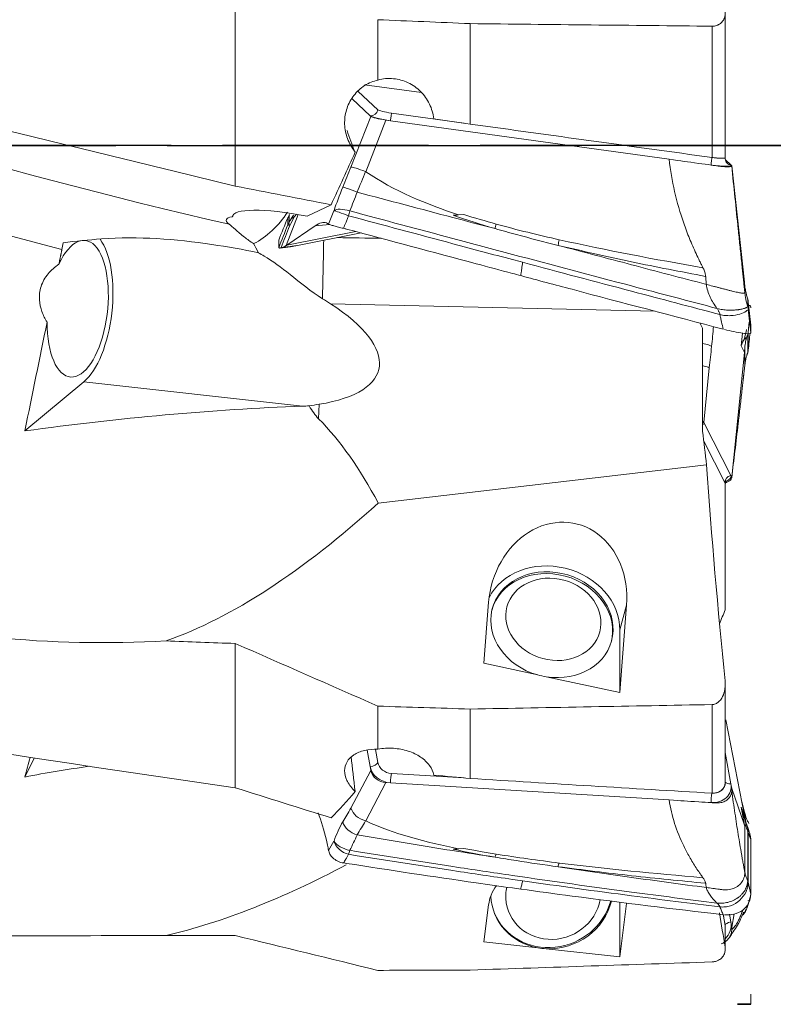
# Model space of a CAD drawing. Extents: x -61 to 52, y -27 to 54.
# Tile 4 of 12: x 29 to 40, y -12 to 2. Entities that reach past the tile are written whole.
import ezdxf

# ---------------------------------------------------------------- set-up
doc = ezdxf.new("R2010")
doc.units = 0
doc.header["$PDMODE"] = 1
doc.linetypes.add('DASH', pattern=[3.75, 3, -0.75])
doc.linetypes.add('LONGDASH_DASH', pattern=[10.5, 6, -0.75, 3, -0.75])
doc.layers.get('DEFPOINTS').update_dxf_attribs({"linetype": 'CONTINUOUS'})
for name, color, linetype, lineweight in [('1', 4, 'CONTINUOUS', 50), ('2', 7, 'CONTINUOUS', 25), ('3', 1, 'DASH', 35), ('4', 2, 'LONGDASH_DASH', 25), ('SK4', 2, 'LONGDASH_DASH', 25)]:
    doc.layers.add(name, color=color, linetype=linetype, lineweight=lineweight)
doc.styles.add('STANDARD 3.5 mm', font='monos.ttf', dxfattribs={"height": 3.5})
doc.dimstyles.new('AM_DIN', dxfattribs={"dimtxt": 3.5, "dimasz": 2.5, "dimexe": 2, "dimexo": 1, "dimgap": 1, "dimtad": 1, "dimdsep": 46, "dimtxsty": 'STANDARD 3.5 mm', "dimcen": 0.09, "dimadec": 0, "dimazin": 2, "dimtm": 1e-09, "dimtfac": 0.707107, "dimtmove": 0, "dimatfit": 3, "dimfxl": 1, "dimtolj": 1, "dimlwd": -1, "dimlwe": -1, "dimarcsym": 0})

# ---------------------------------------------------------------- blocks, each defined once
blk = doc.blocks.new('*D13')
at = {"layer": '2', "color": 0}
for p, q in [((41, 12.5), (51.808, 12.5)), ((49.808, 10), (49.808, -10)), ((41, -12.5), (51.808, -12.5))]:
    blk.add_line(p, q, dxfattribs=at)
for points in [[(49.391, 10), (50.224, 10), (49.808, 12.5)], [(49.391, -10), (50.224, -10), (49.808, -12.5)]]:
    blk.add_solid(points, dxfattribs=at)
at = {"layer": 'DEFPOINTS', "color": 0}
for p in [(40, 12.5), (40, -12.5), (49.808, -12.5)]:
    blk.add_point(p, dxfattribs=at)
at = {"layer": '2', "color": 0, "insert": (46.944, 0), "char_height": 3.5, "attachment_point": 5, "rotation": 90, "style": 'STANDARD 3.5 mm'}
blk.add_mtext('\\A1;%%c25', dxfattribs=at)

msp = doc.modelspace()

# ---------------------------------------------------------------- linework, layer by layer
at = {"layer": '1', "lineweight": 18}
for p, q in [((32.492, 2.461), (32.492, -0.591)), ((39.629, -0.176), (39.629, 1.93)), ((34.568, 1.83), (34.568, 0.952)), ((35.914, 1.773), (35.914, 0.312)), ((35.202, 0.769), (34.375, 0.884)), ((34.284, 0.787), (34.568, 0.52)), ((34.194, 0.68), (34.457, 0.433)), ((34.457, 0.433), (34.467, 0.423)), ((34.767, 0.471), (35.824, 0.325)), ((34.687, 0.37), (34.754, 0.36)), ((34.754, 0.36), (38.812, -0.201)), ((39.71, -0.283), (39.63, -0.208)), ((39.723, -0.295), (39.71, -0.283)), ((39.723, -0.295), (39.907, -1.988)), ((39.723, -0.295), (39.723, -0.299)), ((33.54, -1.029), (33.888, -0.862)), ((33.819, -1.128), (33.835, -1.134)), ((35.821, -1.005), (35.743, -1.011)), ((33.242, -1.451), (33.656, -1.169)), ((33.257, -1.156), (33.257, -1.156)), ((33.376, -1.459), (34.325, -1.274)), ((33.125, -1.486), (33.124, -1.377)), ((39.297, -4.159), (39.297, -2.657)), ((39.963, -2.709), (39.963, -2.709)), ((40, -2.62), (40, -2.729)), ((39.723, -4.826), (39.907, -3.011)), ((29.427, -4.155), (30.286, -3.441)), ((39.325, -4.051), (39.314, -4.03)), ((39.71, -4.802), (39.325, -4.051)), ((39.627, -4.914), (39.314, -4.305)), ((39.356, -4.65), (34.572, -5.205)), ((39.723, -4.826), (39.71, -4.802)), ((39.723, -4.826), (39.723, -4.838)), ((39.628, -4.919), (39.627, -4.914)), ((39.629, -6.758), (39.629, -4.927)), ((36.181, -6.649), (36.112, -7.536)), ((38.091, -7.963), (38.191, -6.692)), ((38.091, -7.963), (38.094, -7.05)), ((32.492, -7.249), (32.492, -9.348)), ((36.897, -7.706), (36.112, -7.536)), ((38.091, -7.963), (37.022, -7.733)), ((39.629, -9.27), (39.629, -7.82)), ((34.568, -8.16), (34.568, -8.788)), ((35.914, -8.203), (35.914, -9.213)), ((39.909, -9.755), (39.635, -8.358)), ((34.414, -8.801), (34.457, -9.039)), ((34.535, -8.791), (34.568, -8.981)), ((39.71, -9.29), (39.629, -8.833)), ((29.427, -9.191), (29.567, -8.915)), ((34.457, -9.039), (34.467, -9.097)), ((34.767, -9.14), (35.824, -9.205)), ((34.687, -9.273), (34.754, -9.277)), ((34.754, -9.277), (38.812, -9.526)), ((39.723, -9.358), (39.71, -9.29)), ((39.723, -9.358), (39.907, -9.893)), ((39.723, -9.358), (39.723, -9.391)), ((39.909, -9.703), (39.869, -9.55)), ((39.963, -10.001), (39.963, -10.002)), ((33.819, -10.111), (33.835, -10.183)), ((40, -10.087), (40, -10.86)), ((40, -10.143), (40, -10.897)), ((35.821, -10.231), (35.743, -10.238)), ((38.091, -11.807), (38.094, -11.013)), ((38.091, -11.807), (38.191, -11.034)), ((36.181, -11.053), (36.112, -11.593)), ((39.627, -11.354), (39.599, -11.186)), ((39.71, -11.302), (39.692, -11.189)), ((39.723, -11.375), (39.71, -11.302)), ((39.723, -11.375), (39.757, -11.182)), ((39.629, -11.7), (39.629, -11.386)), ((39.723, -11.375), (39.723, -11.411)), ((36.897, -11.678), (36.112, -11.593)), ((38.091, -11.807), (37.022, -11.692))]:
    msp.add_line(p, q, dxfattribs=at)
at = {"layer": '1', "lineweight": 13}
for p, q in [((39.436, 1.736), (39.436, -0.175)), ((34.177, -0.315), (34.467, 0.423)), ((34.687, 0.37), (34.392, -0.382)), ((33.233, -1.457), (33.408, -1.006)), ((33.257, -1.156), (33.256, -1.052)), ((33.276, -1.12), (33.275, -1.017)), ((33.242, -1.451), (34.25, -1.254)), ((33.867, -1.151), (33.656, -1.169)), ((39.913, -2.044), (39.913, -2.142)), ((39.955, -2.239), (39.955, -2.343)), ((39.963, -2.279), (39.963, -2.383)), ((38.606, -2.413), (33.877, -2.304)), ((39.963, -2.709), (39.963, -2.979)), ((39.878, -2.732), (39.86, -2.918)), ((39.955, -2.747), (39.955, -3.016)), ((39.86, -2.918), (39.907, -3.011)), ((39.913, -2.945), (39.913, -3.199)), ((39.394, -3.235), (39.314, -4.03)), ((33.473, -3.794), (30.286, -3.441)), ((33.706, -3.978), (33.712, -3.767)), ((39.627, -6.759), (39.627, -4.915)), ((38.191, -6.692), (38.094, -7.05)), ((39.436, -8.137), (39.436, -9.427)), ((34.177, -9.647), (34.467, -9.097)), ((34.687, -9.273), (34.392, -9.832)), ((39.916, -9.786), (39.86, -9.632)), ((39.86, -9.632), (39.907, -9.893)), ((39.916, -9.727), (39.91, -9.759)), ((39.913, -9.9), (39.913, -10.578)), ((39.955, -9.981), (39.955, -10.699)), ((39.963, -10.002), (39.963, -10.722)), ((39.627, -11.67), (39.627, -11.356))]:
    msp.add_line(p, q, dxfattribs=at)
at = {"layer": '1', "lineweight": 18}
for centre, major_axis, ratio, start_param, end_param in [((20.739, 0), (-48.291, 11.305), 0.043621, 4.476765, 4.679138), ((348.818, 0), (-419.259, 9.251), 0.018371, 0.723839, 0.728676), ((34.764, 0.496), (-0.198, 0.028), 0.121695, 0.171243, 1.602413), ((34.699, 0.397), (-0.235, 0.032), 0.12241, 0.169451, 1.538314), ((48.587, 0), (-85.28, 11.951), 0.017019, 1.417717, 1.424026), ((27.974, 2.887), (-87.142, 12.212), 0.016534, 1.664362, 1.705027), ((34.766, 0.057), (-0.527, 1.014), 0.473276, 1.176233, 1.476568), ((32.356, 1.254), (-5.039, -11.41), 0.181897, 1.465041, 1.532725), ((39.431, -0.15), (-0.198, 0.028), 0.121695, 1.602413, 3.114631), ((33.84, -1.37), (-1.391, 0.338), 0.18795, 4.975567, 6.309965), ((32.87, -0.971), (-0.453, -0.475), 0.459737, 0.900347, 1.983871), ((32.537, -0.54), (-1.026, -0.214), 0.83362, 2.299113, 2.346101), ((34.136, -1.041), (0.213, -0.087), 0.077419, 1.573924, 2.943578), ((34.137, -1.039), (0.218, -0.072), 0.385836, 1.589235, 2.927363), ((33.087, -1.257), (-0.726, 0.176), 0.18795, 5.833635, 6.669116), ((32.87, -0.971), (-0.453, -0.475), 0.459737, 5.212598, 5.258381), ((33.269, -1.954), (-2.837, -7.062), 0.046054, 4.60282, 4.649075), ((33.442, -1.23), (-0.2, -0.001), 0.992413, 5.691357, 5.895837), ((33.442, -1.231), (-0.2, 0.009), 0.990308, 5.738925, 5.942189), ((32.664, -3.838), (-1.155, -2.71), 0.173667, 3.142183, 3.40592), ((30.197, -2.376), (0.11, 0.994), 0.435093, 1.81681, 7.193704), ((30.197, -2.376), (0.127, 1.143), 0.435093, 3.565853, 5.846158), ((34.222, 0.744), (-1.177, -2.246), 0.183297, 0.31812, 0.330386), ((39.88, -0.93), (-0.089, 1.421), 0.041394, 2.408557, 2.469725), ((39.764, -2.299), (0.2, 0.001), 0.992413, 0.101344, 0.305824), ((39.764, -2.299), (0.2, -0.003), 0.994369, 0.117687, 0.320951), ((59.555, -181.94), (-21.673, 198.81), 0.000069, 0.442491, 0.446405), ((31.522, -2.523), (-3.06, 0.738), 0.345755, 2.448514, 3.921314), ((-30.305, -255.074), (-106.177, -498.236), 0.013935, 2.101543, 2.105225), ((40.839, -3.003), (-1.003, -0.185), 0.690652, 5.756036, 5.902185), ((39.958, -0.592), (-0.75, -7.568), 0.033325, 1.253196, 1.287678), ((39.88, -1.075), (-0.024, -2.187), 0.047346, 0.483936, 0.545104), ((28.874, -11.247), (-16.961, -3.106), 0.401006, 4.365267, 4.606543), ((5.518, -107.481), (-26.932, -104.263), 0.14787, 2.980646, 3.053169), ((39.082, -4.078), (-0.234, -0.04), 0.315866, 3.240379, 3.506792), ((39.724, -4.896), (-0.089, -0.0457), 0.943116, 4.403442, 5.974238), ((48.491, 69.583), (-19.234, -76.96), 0.201586, 0.133051, 0.293704), ((37.186, -6.67), (-0.254, -1.168), 0.836167, 1.732354, 4.873947), ((37.104, -6.975), (0.869, -0.235), 0.844162, 4.84471, 10.984899), ((37.104, -6.975), (0.965, -0.261), 0.844162, 0.221028, 2.975861), ((37.097, -7.001), (-0.869, 0.235), 0.844162, 3.141593, 6.283185), ((348.82, 0.001), (-400.559, -0.248), 0.028705, 0.656322, 0.660431), ((37.186, -6.67), (-0.229, -1.051), 0.836167, 6.21304, 6.356037), ((20.739, 0), (-48.275, 8.975), 0.148951, 1.641943, 1.844316), ((348.752, -0.001), (-419.19, -0.258), 0.028706, 0.723468, 0.728305), ((-30.332, -217.009), (-106.367, -392.729), 0.009728, 2.131043, 2.131904), ((34.766, -10.977), (-0.644, 4.248), 0.071928, 1.046969, 1.180628), ((34.764, -8.969), (-0.193, 0.052), 0.844162, 0.378107, 1.809277), ((28.874, -27.368), (-11.083, -16.248), 0.793909, 3.763609, 3.818831), ((34.699, -9.071), (-0.234, 0.018), 0.862948, 0.217957, 1.58682), ((48.583, 0), (-85.261, 6.383), 0.119694, 1.424319, 1.430629), ((27.974, 1.521), (-87.139, 6.518), 0.116298, 1.670744, 1.71141), ((39.431, -9.256), (-0.193, 0.052), 0.844162, 1.809277, 3.322095), ((32.356, 0.279), (-1.387, -11.363), 0.463799, 0.542216, 0.6099), ((32.664, -11.802), (-0.432, -2.709), 0.431989, 2.312103, 2.517769), ((40.839, -9.433), (-0.303, 1.141), 0.846177, 1.520524, 1.666672), ((39.578, -10.581), (-0.349, 2.132), 0.234273, 5.086107, 5.098374), ((39.578, -8.565), (-0.603, 2.864), 0.029803, 4.265373, 4.277637), ((39.88, -4.025), (-0.032, 5.875), 0.017283, 3.090539, 3.151707), ((39.764, -10.012), (0.2, 0), 0.537137, 0.105044, 0.308308), ((39.764, -10.013), (0.2, 0), 0.522633, 0.103891, 0.308371), ((34.136, -10.148), (0.198, -0.117), 0.673443, 3.750658, 5.120313), ((34.137, -10.147), (0.218, -0.074), 0.444291, 3.633231, 4.971358), ((48.491, 35.472), (-20.496, -46.776), 0.295085, 0.219137, 0.356892), ((37.186, -11.043), (-1.003, -0.152), 0.703685, 5.686893, 6.084207), ((37.125, -10.896), (0.647, 0.268), 0.930957, 2.569725, 2.722779), ((37.104, -10.845), (-0.831, -0.345), 0.930957, 5.95899, 7.250924), ((37.097, -10.828), (0.831, 0.345), 0.930957, 3.141691, 5.663899), ((37.125, -10.896), (0.647, 0.268), 0.930957, 2.722779, 5.74185), ((37.104, -10.845), (-0.831, -0.345), 0.930957, 1.110735, 2.54092), ((348.735, -0.002), (-400.471, -9.144), 0.017407, 0.656007, 0.660117), ((37.186, -11.043), (-0.903, -0.137), 0.703685, 1.140115, 1.283111), ((348.727, -0.002), (-419.163, -9.571), 0.017407, 0.723108, 0.727946)]:
    msp.add_ellipse(centre, major_axis=major_axis, ratio=ratio, start_param=start_param, end_param=end_param, dxfattribs=at)
at = {"layer": '1', "lineweight": 13}
for centre, major_axis, ratio, start_param, end_param in [((32.057, 1.871), (14.771, -3.585), 0.18795, 4.084711, 4.781314), ((31.872, 1.108), (15.549, -3.774), 0.18795, 4.065257, 4.635278), ((34.471, 0.531), (0.0685, 0.0729), 0.97805, 3.76528, 5.336076), ((34.75, 0.398), (0.297, -0.042), 0.121695, 3.312836, 4.744006), ((34.768, 0.459), (0.0137, 0.0991), 0.031377, 1.448738, 3.019534), ((39.435, -0.187), (0.0137, 0.0991), 0.031377, 1.448738, 3.020309), ((39.417, -0.248), (0.297, -0.042), 0.121695, 4.743194, 6.454429), ((39.724, -0.185), (-0.0685, -0.0729), 0.97805, 6.276717, 6.906873), ((34.265, -0.695), (0.213, -0.087), 0.068718, 1.584337, 2.943706), ((36.268, -1.212), (0.133, 0.482), 0.012615, 4.717446, 4.855035), ((-71.971, -269.065), (-112.871, -287.306), 0.000197, 3.511232, 3.514442), ((-61.342, -242.88), (-102.214, -261.048), 0.000147, 3.528946, 3.532198), ((33.737, -1.797), (0.034, 1.5), 0.023297, 4.420469, 4.994594), ((37.186, -1.439), (0.109, 0.488), 0.019566, 4.686824, 4.854254), ((39.958, -1.427), (-0.785, 7.57), 0.012336, 1.69606, 1.742315), ((39.204, -2.904), (-0.229, 0.026), 0.14038, 3.329005, 4.313209), ((39.031, -4.105), (-0.297, -0.044), 0.316723, 3.24837, 3.559268), ((39.339, -4.145), (-0.089, -0.0457), 0.943116, 4.403442, 4.700246), ((39.417, -4.856), (-0.297, -0.044), 0.316723, 2.285107, 3.24837), ((34.471, -8.987), (0.0985, 0.0175), 0.498222, 4.48211, 6.052906), ((34.75, -9.021), (0.29, -0.078), 0.844162, 3.5197, 4.95087), ((34.768, -9.225), (0.0061, 0.0998), 0.126638, 0.552884, 2.12368), ((39.417, -9.308), (0.29, -0.078), 0.844162, 4.950058, 6.661293), ((39.724, -9.239), (-0.0985, -0.0175), 0.498222, 0.182668, 1.340517), ((39.435, -9.512), (0.0061, 0.0998), 0.126638, 0.552884, 2.124455), ((34.265, -9.865), (0.197, -0.119), 0.678812, 3.755346, 5.114715), ((72.772, -97.502), (-34.931, 93.622), 0.004288, 0.362008, 0.365032), ((36.268, -9.969), (0.08, 0.494), 0.215879, 3.835705, 3.973294), ((37.186, -10.098), (0.062, 0.496), 0.183384, 3.798504, 3.965934), ((39.958, -4.274), (-0.42, 7.553), 0.088754, 2.588996, 2.635251), ((39.724, -11.335), (-0.0987, -0.0163), 0.356778, 4.795595, 6.199959), ((39.417, -11.359), (-0.277, -0.115), 0.930957, 1.998706, 2.927318)]:
    msp.add_ellipse(centre, major_axis=major_axis, ratio=ratio, start_param=start_param, end_param=end_param, dxfattribs=at)
at = {"layer": '1', "lineweight": 18}
msp.add_ellipse((37.125, -6.897), major_axis=(-0.676, 0.183), ratio=0.844162, dxfattribs=at)
for points, knots in [([(39.627, 1.951), (39.632, 1.918), (39.629, 1.884), (39.608, 1.831), (39.595, 1.811), (39.565, 1.78), (39.55, 1.768), (39.518, 1.751), (39.503, 1.745), (39.47, 1.737), (39.453, 1.735), (39.436, 1.736)], [0, 0, 0, 0, 0.361088, 0.361088, 0.593193, 0.593193, 0.757967, 0.757967, 0.882051, 0.882051, 1, 1, 1, 1]), ([(34.568, 0.952), (34.501, 0.936), (34.435, 0.909), (34.316, 0.833), (34.263, 0.784), (34.176, 0.673), (34.142, 0.61), (34.097, 0.477), (34.085, 0.407), (34.084, 0.265), (34.096, 0.193), (34.141, 0.055), (34.175, -0.012), (34.225, -0.079), (34.232, -0.088), (34.239, -0.096)], [0, 0, 0, 0, 0.162494, 0.162494, 0.325245, 0.325245, 0.484698, 0.484698, 0.644122, 0.644122, 0.807141, 0.807141, 0.975471, 0.975471, 1, 1, 1, 1]), ([(35.383, 0.388), (35.374, 0.462), (35.353, 0.536), (35.288, 0.67), (35.244, 0.733), (35.138, 0.838), (35.076, 0.882), (34.942, 0.944), (34.869, 0.965), (34.72, 0.979), (34.642, 0.972), (34.568, 0.952)], [0, 0, 0, 0, 0.199932, 0.199932, 0.399886, 0.399886, 0.599291, 0.599291, 0.79545, 0.79545, 1, 1, 1, 1]), ([(39.421, -0.285), (39.368, -0.278), (39.1, -0.241), (38.993, -0.226), (38.812, -0.201)], [0, 0, 0, 0, 0.253723, 1, 1, 1, 1]), ([(38.812, -0.201), (38.828, -0.359), (38.881, -0.673), (38.993, -1.056), (39.106, -1.355), (39.186, -1.538), (39.246, -1.664), (39.28, -1.732), (39.297, -1.764), (39.304, -1.779)], [0, 0, 0, 0, 0.287544, 0.575088, 0.718861, 0.862633, 0.934519, 0.970462, 1, 1, 1, 1]), ([(39.723, -0.299), (39.722, -0.301), (39.722, -0.306), (39.69, -0.31), (39.658, -0.31), (39.619, -0.309), (39.572, -0.305), (39.52, -0.299), (39.517, -0.299), (39.446, -0.289), (39.421, -0.285)], [0, 0, 0, 0, 0.187969, 0.328946, 0.469922, 0.563907, 0.704883, 0.798868, 0.939845, 1, 1, 1, 1]), ([(39.436, -0.175), (39.458, -0.178), (39.48, -0.18), (39.522, -0.184), (39.542, -0.186), (39.576, -0.187), (39.59, -0.187), (39.613, -0.185), (39.621, -0.184), (39.63, -0.18), (39.63, -0.177), (39.627, -0.173)], [0, 0, 0, 0, 0.198906, 0.198906, 0.397951, 0.397951, 0.595031, 0.595031, 0.790758, 0.790758, 1, 1, 1, 1]), ([(39.656, -0.258), (39.651, -0.254), (39.642, -0.242), (39.628, -0.213), (39.627, -0.19), (39.629, -0.177)], [0, 0, 0, 0, 0.271821, 0.621029, 1, 1, 1, 1]), ([(34.389, -0.38), (34.339, -0.361), (34.24, -0.324), (34.198, -0.318), (34.177, -0.315)], [0, 0, 0, 0, 0.499737, 1, 1, 1, 1]), ([(39.913, -2.142), (39.911, -2.123), (39.908, -2.089), (39.904, -2.051), (39.901, -2.027), (39.899, -2.003), (39.895, -1.965), (39.889, -1.912), (39.883, -1.854), (39.875, -1.777), (39.861, -1.643), (39.841, -1.45), (39.809, -1.142), (39.769, -0.758), (39.738, -0.452), (39.723, -0.299)], [0, 0, 0, 0, 0.03125, 0.054688, 0.0625, 0.070312, 0.09375, 0.125, 0.15625, 0.1875, 0.25, 0.375, 0.5, 0.75, 1, 1, 1, 1]), ([(32.402, -1.145), (32.425, -1.163), (32.457, -1.192), (32.531, -1.258), (32.575, -1.296), (32.666, -1.367), (32.711, -1.399), (32.759, -1.429)], [0, 0, 0, 0, 0.354587, 0.354587, 0.70639, 0.70639, 1, 1, 1, 1]), ([(33.256, -1.052), (33.259, -1.046), (33.262, -1.04), (33.265, -1.034), (33.265, -1.034), (33.265, -1.034)], [0, 0, 0, 0, 0.995557, 0.995557, 1, 1, 1, 1]), ([(33.256, -1.052), (33.256, -1.049), (33.259, -1.047), (33.264, -1.048), (33.265, -1.048)], [0, 0, 0, 0, 0.909485, 1, 1, 1, 1]), ([(33.275, -1.017), (33.275, -1.016), (33.276, -1.014), (33.278, -1.012), (33.282, -1.011), (33.286, -1.011), (33.286, -1.011)], [0, 0, 0, 0, 0.223112, 0.446224, 0.892448, 1, 1, 1, 1]), ([(33.338, -1.017), (33.334, -1.027), (33.329, -1.037), (33.326, -1.048), (33.325, -1.051), (33.325, -1.055), (33.325, -1.057), (33.327, -1.058), (33.328, -1.058), (33.333, -1.056), (33.336, -1.054), (33.344, -1.047), (33.349, -1.042), (33.354, -1.036)], [0, 0, 0, 0, 0.261825, 0.261825, 0.383511, 0.383511, 0.506064, 0.506064, 0.620437, 0.620437, 0.79965, 0.79965, 1, 1, 1, 1]), ([(34.069, -1.206), (34.044, -1.2), (34.019, -1.194), (33.972, -1.182), (33.949, -1.176), (33.91, -1.165), (33.893, -1.16), (33.867, -1.152), (33.858, -1.148), (33.852, -1.145), (33.851, -1.144), (33.851, -1.144)], [0, 0, 0, 0, 0.244198, 0.244198, 0.488498, 0.488498, 0.731143, 0.731143, 0.970802, 0.970802, 1, 1, 1, 1]), ([(37.193, -1.454), (37.193, -1.454), (37.193, -1.454), (36.99, -1.403), (36.788, -1.351), (36.482, -1.269), (36.379, -1.24), (36.275, -1.211), (36.275, -1.211), (36.275, -1.211)], [0, 0, 0, 0, 0.000063, 0.000063, 0.661015, 0.661015, 0.999937, 0.999937, 1, 1, 1, 1]), ([(30.543, -1.36), (31.08, -1.318), (31.622, -1.365), (32.379, -1.474), (32.605, -1.514), (32.83, -1.564)], [0, 0, 0, 0, 0.700811, 0.700811, 1, 1, 1, 1]), ([(32.759, -1.429), (32.782, -1.468), (32.804, -1.511), (32.827, -1.559), (32.828, -1.561), (32.83, -1.564)], [0, 0, 0, 0, 0.944422, 0.944422, 1, 1, 1, 1]), ([(33.76, -2.23), (33.598, -2.126), (33.44, -1.997), (33.162, -1.778), (33.033, -1.681), (32.885, -1.593), (32.857, -1.578), (32.83, -1.564)], [0, 0, 0, 0, 0.488614, 0.488614, 0.90526, 0.90526, 1, 1, 1, 1]), ([(33.158, -1.489), (33.153, -1.49), (33.148, -1.491), (33.14, -1.493), (33.137, -1.493), (33.128, -1.493), (33.125, -1.492), (33.125, -1.491)], [0, 0, 0, 0, 0.251235, 0.251235, 0.502496, 0.502496, 1, 1, 1, 1]), ([(29.923, -1.729), (29.865, -1.768), (29.811, -1.815), (29.721, -1.923), (29.685, -1.986), (29.643, -2.115), (29.635, -2.181), (29.643, -2.304), (29.656, -2.363), (29.695, -2.472), (29.721, -2.523), (29.751, -2.572)], [0, 0, 0, 0, 0.219308, 0.219308, 0.441609, 0.441609, 0.64358, 0.64358, 0.826048, 0.826048, 1, 1, 1, 1]), ([(36.65, -1.895), (36.61, -1.884), (36.393, -1.827), (36.177, -1.769), (36.001, -1.722)], [0, 0, 0, 0, 0.185686, 1, 1, 1, 1]), ([(39.304, -1.779), (39.305, -1.782), (39.307, -1.785), (39.309, -1.789), (39.309, -1.789)], [0, 0, 0, 0, 0.945512, 1, 1, 1, 1]), ([(39.309, -1.789), (39.317, -1.807), (39.329, -1.835), (39.336, -1.864), (39.338, -1.874)], [0, 0, 0, 0, 0.658544, 1, 1, 1, 1]), ([(39.6, -2.674), (38.866, -2.482), (37.882, -2.223), (36.899, -1.962), (36.65, -1.895)], [0, 0, 0, 0, 0.746781, 1, 1, 1, 1]), ([(39.338, -1.874), (39.339, -1.879), (39.341, -1.888), (39.342, -1.899), (39.342, -1.904), (39.342, -1.905)], [0, 0, 0, 0, 0.460212, 0.947628, 1, 1, 1, 1]), ([(39.342, -1.905), (39.343, -1.909), (39.344, -1.928), (39.348, -1.968), (39.351, -2.002), (39.353, -2.022)], [0, 0, 0, 0, 0.113069, 0.493182, 1, 1, 1, 1]), ([(39.913, -2.142), (39.913, -2.146), (39.905, -2.151), (39.868, -2.149), (39.808, -2.138), (39.757, -2.126), (39.715, -2.116), (39.686, -2.109), (39.647, -2.099), (39.616, -2.091), (39.592, -2.085), (39.568, -2.079), (39.536, -2.07), (39.497, -2.06), (39.433, -2.043), (39.385, -2.031), (39.353, -2.022)], [0, 0, 0, 0, 0.125, 0.25, 0.375, 0.5, 0.5, 0.5625, 0.625, 0.65625, 0.6875, 0.71875, 0.75, 0.8125, 0.875, 1, 1, 1, 1]), ([(39.955, -2.343), (39.955, -2.343), (39.955, -2.345), (39.952, -2.349), (39.946, -2.354), (39.934, -2.361), (39.917, -2.368), (39.896, -2.375), (39.872, -2.381), (39.848, -2.386), (39.831, -2.389), (39.821, -2.39), (39.816, -2.391), (39.813, -2.391), (39.801, -2.393), (39.779, -2.395), (39.744, -2.397), (39.707, -2.398), (39.668, -2.397), (39.629, -2.394), (39.588, -2.389), (39.548, -2.382), (39.521, -2.376), (39.508, -2.372)], [0, 0, 0, 0, 0.03125, 0.0625, 0.125, 0.1875, 0.25, 0.3125, 0.375, 0.4375, 0.46875, 0.484375, 0.492188, 0.5, 0.5, 0.5625, 0.625, 0.6875, 0.75, 0.8125, 0.875, 0.9375, 1, 1, 1, 1]), ([(39.508, -2.372), (39.516, -2.383), (39.523, -2.394), (39.531, -2.408), (39.533, -2.412), (39.534, -2.415)], [0, 0, 0, 0, 0.779164, 0.779164, 1, 1, 1, 1]), ([(39.963, -2.383), (39.963, -2.386), (39.958, -2.395), (39.925, -2.42), (39.878, -2.442), (39.801, -2.465), (39.733, -2.479), (39.629, -2.477), (39.577, -2.468), (39.551, -2.461)], [0, 0, 0, 0, 0.125, 0.25, 0.5, 0.5, 0.75, 0.875, 1, 1, 1, 1]), ([(39.963, -2.383), (39.963, -2.376), (39.962, -2.369), (39.96, -2.362), (39.96, -2.362), (39.96, -2.362)], [0, 0, 0, 0, 0.995557, 0.995557, 1, 1, 1, 1]), ([(39.972, -2.33), (39.977, -2.33), (39.981, -2.33), (39.987, -2.331), (39.99, -2.332), (39.997, -2.336), (39.999, -2.341), (39.999, -2.348)], [0, 0, 0, 0, 0.251235, 0.251235, 0.502496, 0.502496, 1, 1, 1, 1]), ([(39.551, -2.461), (39.554, -2.479), (39.558, -2.496), (39.566, -2.532), (39.57, -2.55), (39.574, -2.568)], [0, 0, 0, 0, 0.500061, 0.500061, 1, 1, 1, 1]), ([(39.616, -2.678), (39.663, -2.69), (39.761, -2.713), (39.845, -2.728), (39.919, -2.739), (39.979, -2.743), (40, -2.736), (40, -2.729)], [0, 0, 0, 0, 0.22987, 0.48658, 0.48658, 0.74329, 1, 1, 1, 1]), ([(39.924, -2.852), (39.926, -2.84), (39.928, -2.829), (39.929, -2.814), (39.929, -2.81), (39.928, -2.804), (39.928, -2.801), (39.926, -2.798), (39.925, -2.798), (39.921, -2.798), (39.919, -2.8), (39.914, -2.805), (39.911, -2.81), (39.908, -2.815)], [0, 0, 0, 0, 0.261825, 0.261825, 0.383511, 0.383511, 0.506064, 0.506064, 0.620437, 0.620437, 0.79965, 0.79965, 1, 1, 1, 1]), ([(39.963, -2.979), (39.963, -2.986), (39.962, -2.992), (39.96, -2.998), (39.96, -2.998), (39.96, -2.998)], [0, 0, 0, 0, 0.995557, 0.995557, 1, 1, 1, 1]), ([(39.955, -3.016), (39.945, -3.045), (39.932, -3.09), (39.919, -3.152), (39.915, -3.183), (39.913, -3.199)], [0, 0, 0, 0, 0.5, 0.75, 1, 1, 1, 1]), ([(39.955, -3.016), (39.955, -3.018), (39.955, -3.023), (39.952, -3.031), (39.948, -3.038), (39.943, -3.044), (39.941, -3.045)], [0, 0, 0, 0, 0.211038, 0.422076, 0.844152, 1, 1, 1, 1]), ([(39.295, -3.208), (39.304, -3.209), (39.351, -3.218), (39.375, -3.227), (39.394, -3.235)], [0, 0, 0, 0, 0.171483, 1, 1, 1, 1]), ([(39.913, -3.199), (39.911, -3.217), (39.908, -3.249), (39.904, -3.285), (39.901, -3.307), (39.899, -3.33), (39.895, -3.366), (39.889, -3.415), (39.883, -3.468), (39.875, -3.539), (39.861, -3.663), (39.841, -3.838), (39.809, -4.114), (39.769, -4.451), (39.738, -4.711), (39.723, -4.838)], [0, 0, 0, 0, 0.03125, 0.054688, 0.0625, 0.070312, 0.09375, 0.125, 0.15625, 0.1875, 0.25, 0.375, 0.5, 0.75, 1, 1, 1, 1]), ([(33.706, -3.978), (33.68, -3.952), (33.657, -3.923), (33.611, -3.86), (33.589, -3.826), (33.569, -3.79)], [0, 0, 0, 0, 0.471478, 0.471478, 1, 1, 1, 1]), ([(22.598, -4.069), (23.547, -5.385), (24.973, -6.206), (28.119, -7.156), (29.804, -7.3), (31.485, -7.212)], [0, 0, 0, 0, 0.5, 0.5, 1, 1, 1, 1]), ([(39.723, -4.838), (39.722, -4.844), (39.722, -4.855), (39.69, -4.882), (39.662, -4.897), (39.643, -4.905), (39.638, -4.907)], [0, 0, 0, 0, 0.362458, 0.634301, 0.906145, 1, 1, 1, 1]), ([(39.632, -4.92), (39.63, -4.913), (39.626, -4.896), (39.636, -4.878), (39.639, -4.876), (39.639, -4.876)], [0, 0, 0, 0, 0.302441, 0.736527, 1, 1, 1, 1]), ([(39.627, -7.794), (39.632, -7.845), (39.629, -7.899), (39.608, -7.982), (39.595, -8.014), (39.565, -8.063), (39.55, -8.082), (39.518, -8.11), (39.503, -8.12), (39.47, -8.133), (39.453, -8.137), (39.436, -8.137)], [0, 0, 0, 0, 0.361088, 0.361088, 0.593193, 0.593193, 0.757967, 0.757967, 0.882051, 0.882051, 1, 1, 1, 1]), ([(34.568, -8.788), (34.501, -8.785), (34.435, -8.79), (34.316, -8.818), (34.263, -8.84), (34.176, -8.897), (34.142, -8.933), (34.097, -9.011), (34.085, -9.054), (34.084, -9.146), (34.096, -9.194), (34.141, -9.29), (34.175, -9.339), (34.225, -9.391), (34.232, -9.397), (34.239, -9.404)], [0, 0, 0, 0, 0.162494, 0.162494, 0.325245, 0.325245, 0.484698, 0.484698, 0.644122, 0.644122, 0.807141, 0.807141, 0.975471, 0.975471, 1, 1, 1, 1]), ([(35.383, -9.164), (35.374, -9.116), (35.353, -9.068), (35.288, -8.979), (35.244, -8.937), (35.138, -8.866), (35.076, -8.836), (34.942, -8.793), (34.869, -8.779), (34.72, -8.769), (34.642, -8.774), (34.568, -8.788)], [0, 0, 0, 0, 0.199932, 0.199932, 0.399886, 0.399886, 0.599291, 0.599291, 0.79545, 0.79545, 1, 1, 1, 1]), ([(39.436, -9.427), (39.458, -9.428), (39.48, -9.426), (39.522, -9.416), (39.542, -9.408), (39.576, -9.386), (39.59, -9.372), (39.613, -9.341), (39.621, -9.324), (39.63, -9.287), (39.63, -9.266), (39.627, -9.246)], [0, 0, 0, 0, 0.198906, 0.198906, 0.397951, 0.397951, 0.595031, 0.595031, 0.790758, 0.790758, 1, 1, 1, 1]), ([(39.723, -9.391), (39.722, -9.405), (39.722, -9.434), (39.69, -9.494), (39.658, -9.524), (39.619, -9.549), (39.572, -9.565), (39.52, -9.57), (39.517, -9.57), (39.446, -9.566), (39.421, -9.564)], [0, 0, 0, 0, 0.187969, 0.328946, 0.469922, 0.563907, 0.704883, 0.798868, 0.939845, 1, 1, 1, 1]), ([(39.913, -10.578), (39.911, -10.568), (39.908, -10.549), (39.904, -10.528), (39.901, -10.514), (39.899, -10.501), (39.895, -10.479), (39.889, -10.449), (39.883, -10.416), (39.875, -10.371), (39.861, -10.292), (39.841, -10.175), (39.809, -9.98), (39.769, -9.723), (39.738, -9.504), (39.723, -9.391)], [0, 0, 0, 0, 0.03125, 0.054688, 0.0625, 0.070312, 0.09375, 0.125, 0.15625, 0.1875, 0.25, 0.375, 0.5, 0.75, 1, 1, 1, 1]), ([(39.421, -9.564), (39.368, -9.561), (39.1, -9.544), (38.993, -9.538), (38.812, -9.526)], [0, 0, 0, 0, 0.253723, 1, 1, 1, 1]), ([(38.812, -9.526), (38.828, -9.641), (38.881, -9.868), (38.993, -10.143), (39.106, -10.356), (39.186, -10.486), (39.246, -10.576), (39.28, -10.624), (39.297, -10.647), (39.304, -10.658)], [0, 0, 0, 0, 0.287544, 0.575088, 0.718861, 0.862633, 0.934519, 0.970462, 1, 1, 1, 1]), ([(34.389, -9.831), (34.339, -9.811), (34.24, -9.77), (34.198, -9.688), (34.177, -9.647)], [0, 0, 0, 0, 0.499737, 1, 1, 1, 1]), ([(39.924, -9.894), (39.926, -9.893), (39.928, -9.891), (39.929, -9.883), (39.929, -9.88), (39.928, -9.872), (39.928, -9.867), (39.926, -9.858), (39.925, -9.853), (39.921, -9.839), (39.919, -9.831), (39.914, -9.814), (39.911, -9.805), (39.908, -9.797)], [0, 0, 0, 0, 0.261825, 0.261825, 0.383511, 0.383511, 0.506064, 0.506064, 0.620437, 0.620437, 0.79965, 0.79965, 1, 1, 1, 1]), ([(39.972, -9.974), (39.977, -9.985), (39.981, -9.996), (39.987, -10.018), (39.99, -10.028), (39.997, -10.061), (39.999, -10.082), (39.999, -10.102)], [0, 0, 0, 0, 0.251235, 0.251235, 0.502496, 0.502496, 1, 1, 1, 1]), ([(34.069, -10.443), (34.044, -10.44), (34.019, -10.433), (33.972, -10.412), (33.949, -10.399), (33.91, -10.368), (33.893, -10.349), (33.867, -10.311), (33.858, -10.29), (33.852, -10.266), (33.851, -10.263), (33.851, -10.261)], [0, 0, 0, 0, 0.244198, 0.244198, 0.488498, 0.488498, 0.731143, 0.731143, 0.970802, 0.970802, 1, 1, 1, 1]), ([(37.193, -10.498), (37.193, -10.498), (37.193, -10.498), (36.99, -10.47), (36.788, -10.44), (36.482, -10.393), (36.379, -10.376), (36.275, -10.359), (36.275, -10.359), (36.275, -10.359)], [0, 0, 0, 0, 0.000063, 0.000063, 0.661015, 0.661015, 0.999937, 0.999937, 1, 1, 1, 1]), ([(39.913, -10.578), (39.913, -10.606), (39.905, -10.661), (39.868, -10.732), (39.808, -10.787), (39.757, -10.811), (39.715, -10.824), (39.686, -10.83), (39.647, -10.834), (39.616, -10.834), (39.592, -10.832), (39.568, -10.829), (39.536, -10.825), (39.497, -10.82), (39.433, -10.811), (39.385, -10.805), (39.353, -10.801)], [0, 0, 0, 0, 0.125, 0.25, 0.375, 0.5, 0.5, 0.5625, 0.625, 0.65625, 0.6875, 0.71875, 0.75, 0.8125, 0.875, 1, 1, 1, 1]), ([(36.65, -10.823), (36.61, -10.818), (36.393, -10.788), (36.177, -10.757), (36.001, -10.732)], [0, 0, 0, 0, 0.185686, 1, 1, 1, 1]), ([(39.304, -10.658), (39.305, -10.66), (39.307, -10.662), (39.309, -10.665), (39.309, -10.665)], [0, 0, 0, 0, 0.945512, 1, 1, 1, 1]), ([(39.309, -10.665), (39.317, -10.677), (39.329, -10.696), (39.336, -10.714), (39.338, -10.72)], [0, 0, 0, 0, 0.658544, 1, 1, 1, 1]), ([(39.338, -10.72), (39.339, -10.722), (39.341, -10.728), (39.342, -10.734), (39.342, -10.737), (39.342, -10.737)], [0, 0, 0, 0, 0.460212, 0.947628, 1, 1, 1, 1]), ([(39.342, -10.737), (39.343, -10.739), (39.344, -10.75), (39.348, -10.771), (39.351, -10.79), (39.353, -10.801)], [0, 0, 0, 0, 0.113069, 0.493182, 1, 1, 1, 1]), ([(39.955, -10.699), (39.955, -10.704), (39.955, -10.716), (39.952, -10.74), (39.946, -10.77), (39.934, -10.804), (39.917, -10.838), (39.896, -10.87), (39.872, -10.899), (39.848, -10.922), (39.831, -10.936), (39.821, -10.943), (39.816, -10.947), (39.813, -10.949), (39.801, -10.958), (39.779, -10.972), (39.744, -10.99), (39.707, -11.005), (39.668, -11.017), (39.629, -11.024), (39.588, -11.029), (39.548, -11.029), (39.521, -11.027), (39.508, -11.026)], [0, 0, 0, 0, 0.03125, 0.0625, 0.125, 0.1875, 0.25, 0.3125, 0.375, 0.4375, 0.46875, 0.484375, 0.492188, 0.5, 0.5, 0.5625, 0.625, 0.6875, 0.75, 0.8125, 0.875, 0.9375, 1, 1, 1, 1]), ([(39.963, -10.722), (39.963, -10.745), (39.958, -10.792), (39.925, -10.886), (39.878, -10.949), (39.801, -11.02), (39.733, -11.062), (39.629, -11.085), (39.577, -11.085), (39.551, -11.082)], [0, 0, 0, 0, 0.125, 0.25, 0.5, 0.5, 0.75, 0.875, 1, 1, 1, 1]), ([(39.963, -10.722), (39.963, -10.719), (39.962, -10.715), (39.96, -10.711), (39.96, -10.711), (39.96, -10.711)], [0, 0, 0, 0, 0.995557, 0.995557, 1, 1, 1, 1]), ([(39.6, -11.196), (38.866, -11.112), (37.882, -10.99), (36.899, -10.858), (36.65, -10.823)], [0, 0, 0, 0, 0.746781, 1, 1, 1, 1]), ([(22.598, -10.947), (23.547, -11.378), (24.973, -11.453), (28.119, -11.515), (29.804, -11.499), (31.485, -11.5)], [0, 0, 0, 0, 0.5, 0.5, 1, 1, 1, 1]), ([(39.508, -11.026), (39.516, -11.033), (39.523, -11.041), (39.531, -11.051), (39.533, -11.053), (39.534, -11.055)], [0, 0, 0, 0, 0.779164, 0.779164, 1, 1, 1, 1]), ([(39.616, -11.197), (39.663, -11.201), (39.761, -11.194), (39.845, -11.156), (39.919, -11.102), (39.979, -11.033), (40, -10.943), (40, -10.897)], [0, 0, 0, 0, 0.22987, 0.48658, 0.48658, 0.74329, 1, 1, 1, 1]), ([(39.963, -10.988), (39.963, -10.99), (39.962, -10.992), (39.96, -10.994), (39.96, -10.994), (39.96, -10.994)], [0, 0, 0, 0, 0.995557, 0.995557, 1, 1, 1, 1]), ([(39.551, -11.082), (39.554, -11.092), (39.558, -11.101), (39.566, -11.12), (39.57, -11.13), (39.574, -11.139)], [0, 0, 0, 0, 0.500061, 0.500061, 1, 1, 1, 1]), ([(39.682, -11.536), (39.7, -11.515), (39.743, -11.444), (39.836, -11.306), (39.876, -11.21), (39.896, -11.16)], [0, 0, 0, 0, 0.559609, 0.794489, 1, 1, 1, 1]), ([(39.883, -11.134), (39.883, -11.134), (39.881, -11.14), (39.875, -11.156), (39.861, -11.191), (39.841, -11.237), (39.809, -11.303), (39.769, -11.367), (39.738, -11.4), (39.723, -11.411)], [0, 0, 0, 0, 0.000277, 0.037304, 0.111358, 0.259465, 0.407572, 0.703786, 1, 1, 1, 1]), ([(39.942, -11.105), (39.939, -11.113), (39.924, -11.146), (39.905, -11.176), (39.887, -11.197)], [0, 0, 0, 0, 0.260183, 1, 1, 1, 1]), ([(39.931, -11.118), (39.926, -11.128), (39.916, -11.149), (39.901, -11.172), (39.89, -11.186), (39.888, -11.19)], [0, 0, 0, 0, 0.379904, 0.841374, 1, 1, 1, 1]), ([(39.723, -11.411), (39.722, -11.427), (39.722, -11.459), (39.69, -11.529), (39.658, -11.566), (39.619, -11.598), (39.586, -11.615), (39.567, -11.622)], [0, 0, 0, 0, 0.267821, 0.468687, 0.669554, 0.803464, 1, 1, 1, 1]), ([(39.627, -11.67), (39.632, -11.701), (39.629, -11.734), (39.608, -11.785), (39.595, -11.804), (39.565, -11.835), (39.55, -11.847), (39.518, -11.864), (39.503, -11.871), (39.47, -11.88), (39.453, -11.882), (39.436, -11.883)], [0, 0, 0, 0, 0.361088, 0.361088, 0.593193, 0.593193, 0.757967, 0.757967, 0.882051, 0.882051, 1, 1, 1, 1])]:
    msp.add_open_spline(points, degree=3, knots=knots, dxfattribs=at)
for points, degree in [([(39.436, 1.736), (38.262, 1.748), (37.088, 1.76), (35.914, 1.773)], 3), ([(34.392, -0.382), (34.391, -0.381), (34.39, -0.38), (34.389, -0.38)], 3), ([(35.743, -1.011), (35.272, -0.853), (34.803, -0.661), (34.392, -0.382)], 3), ([(33.888, -0.862), (33.423, -0.771), (32.957, -0.681), (32.492, -0.591)], 3), ([(33.93, -0.95), (33.966, -0.84), (34.01, -0.723), (34.057, -0.607)], 3), ([(33.929, -0.952), (33.929, -0.952), (33.929, -0.951), (33.93, -0.95)], 3), ([(34.161, -0.953), (34.155, -0.976), (34.149, -1), (34.142, -1.024)], 3), ([(33.265, -1.034), (33.268, -1.028), (33.272, -1.022), (33.275, -1.017)], 3), ([(33.276, -1.12), (33.276, -1.12), (33.276, -1.12), (33.276, -1.121)], 3), ([(33.835, -1.134), (33.84, -1.137), (33.846, -1.14), (33.851, -1.144)], 3), ([(35.743, -1.011), (35.718, -1.013), (35.692, -1.015), (35.667, -1.017)], 3), ([(36.275, -1.211), (36.071, -1.151), (35.868, -1.087), (35.667, -1.017)], 3), ([(35.821, -1.005), (35.977, -1.055), (36.135, -1.101), (36.293, -1.145)], 3), ([(34.069, -1.206), (34.084, -1.21), (34.099, -1.213), (34.114, -1.217)], 3), ([(34.114, -1.217), (34.743, -1.386), (35.372, -1.554), (36.001, -1.722)], 3), ([(29.967, -1.515), (29.974, -1.482), (29.979, -1.449), (29.984, -1.415)], 3), ([(30.543, -1.36), (30.356, -1.374), (30.169, -1.392), (29.984, -1.415)], 3), ([(33.98, -1.341), (34.192, -1.344), (34.403, -1.348), (34.615, -1.351)], 3), ([(37.211, -1.372), (37.904, -1.528), (38.603, -1.658), (39.304, -1.779)], 3), ([(33.125, -1.486), (33.125, -1.488), (33.125, -1.489), (33.125, -1.491)], 3), ([(33.135, -1.493), (33.27, -1.479), (33.376, -1.459)], 2), ([(33.158, -1.489), (33.168, -1.487), (33.178, -1.484), (33.187, -1.48)], 3), ([(33.187, -1.48), (33.205, -1.473), (33.22, -1.465), (33.233, -1.457)], 3), ([(39.924, -2.116), (39.92, -2.093), (39.916, -2.069), (39.913, -2.044)], 3), ([(39.955, -2.239), (39.945, -2.198), (39.934, -2.157), (39.924, -2.116)], 3), ([(33.877, -2.304), (33.838, -2.279), (33.799, -2.254), (33.76, -2.23)], 3), ([(39.955, -2.239), (39.955, -2.239), (39.955, -2.239), (39.955, -2.239)], 3), ([(39.534, -2.415), (39.541, -2.43), (39.547, -2.445), (39.551, -2.461)], 3), ([(39.96, -2.362), (39.959, -2.356), (39.957, -2.349), (39.955, -2.343)], 3), ([(40, -2.362), (40, -2.357), (40, -2.352), (39.999, -2.348)], 3), ([(39.574, -2.568), (39.582, -2.603), (39.591, -2.639), (39.6, -2.674)], 3), ([(39.297, -2.657), (39.283, -2.633), (39.27, -2.609), (39.257, -2.584)], 3), ([(39.456, -2.635), (39.449, -2.731), (39.44, -2.829), (39.43, -2.924)], 3), ([(40, -2.62), (40, -2.618), (40, -2.616), (39.999, -2.613)], 3), ([(39.924, -2.852), (39.92, -2.883), (39.916, -2.914), (39.913, -2.945)], 3), ([(39.955, -2.747), (39.955, -2.747), (39.955, -2.746), (39.955, -2.746)], 3), ([(39.96, -2.998), (39.959, -3.004), (39.957, -3.01), (39.955, -3.016)], 3), ([(39.963, -2.979), (39.963, -2.983), (39.963, -2.987), (39.962, -2.99)], 3), ([(39.888, -3.427), (39.892, -3.384), (39.897, -3.342)], 2), ([(33.473, -3.794), (33.505, -3.793), (33.537, -3.792), (33.569, -3.79)], 3), ([(33.569, -3.79), (33.616, -3.782), (33.664, -3.774), (33.712, -3.767)], 3), ([(39.356, -4.65), (39.336, -4.487), (39.316, -4.323), (39.297, -4.159)], 3), ([(39.627, -4.915), (39.522, -4.712), (39.418, -4.509), (39.314, -4.306)], 3), ([(39.356, -4.65), (39.428, -5.7), (39.521, -6.747), (39.627, -7.794)], 3), ([(39.546, -6.963), (39.572, -6.895), (39.599, -6.827), (39.627, -6.759)], 3), ([(34.568, -8.16), (33.876, -7.856), (33.184, -7.552), (32.492, -7.249)], 3), ([(39.436, -8.137), (38.262, -8.159), (37.088, -8.181), (35.914, -8.203)], 3), ([(33.888, -9.786), (33.423, -9.641), (32.957, -9.494), (32.492, -9.348)], 3), ([(39.949, -9.821), (39.935, -9.791), (39.924, -9.759), (39.916, -9.727)], 3), ([(33.93, -10.127), (33.966, -10.021), (34.01, -9.924), (34.057, -9.845)], 3), ([(34.392, -9.832), (34.391, -9.832), (34.39, -9.832), (34.389, -9.831)], 3), ([(35.743, -10.238), (35.272, -10.141), (34.803, -10.02), (34.392, -9.832)], 3), ([(39.908, -9.797), (39.918, -9.824), (39.928, -9.851), (39.938, -9.878)], 3), ([(39.949, -9.913), (39.935, -9.871), (39.924, -9.829), (39.916, -9.786)], 3), ([(39.972, -9.867), (39.964, -9.852), (39.956, -9.836), (39.949, -9.821)], 3), ([(39.924, -9.894), (39.92, -9.896), (39.916, -9.899), (39.913, -9.9)], 3), ([(39.955, -9.981), (39.955, -9.981), (39.955, -9.98), (39.955, -9.98)], 3), ([(33.929, -10.128), (33.929, -10.128), (33.929, -10.127), (33.93, -10.127)], 3), ([(40, -10.143), (40, -10.129), (40, -10.116), (39.999, -10.102)], 3), ([(33.835, -10.183), (33.84, -10.208), (33.846, -10.234), (33.851, -10.261)], 3), ([(34.161, -10.259), (34.155, -10.281), (34.149, -10.301), (34.142, -10.317)], 3), ([(35.743, -10.238), (35.718, -10.24), (35.692, -10.241), (35.667, -10.242)], 3), ([(36.275, -10.359), (36.071, -10.324), (35.868, -10.286), (35.667, -10.242)], 3), ([(35.821, -10.231), (35.977, -10.261), (36.135, -10.288), (36.293, -10.314)], 3), ([(34.069, -10.443), (34.084, -10.445), (34.099, -10.447), (34.114, -10.449)], 3), ([(34.114, -10.449), (34.743, -10.548), (35.372, -10.642), (36.001, -10.732)], 3), ([(37.211, -10.444), (37.904, -10.53), (38.603, -10.597), (39.304, -10.657)], 3), ([(39.96, -10.711), (39.959, -10.707), (39.957, -10.703), (39.955, -10.699)], 3), ([(39.978, -10.988), (39.992, -10.946), (40, -10.902), (40, -10.86)], 3), ([(39.942, -11.104), (39.978, -10.988)], 1), ([(39.534, -11.055), (39.541, -11.064), (39.547, -11.074), (39.551, -11.082)], 3), ([(39.546, -11.168), (39.572, -11.335), (39.599, -11.503), (39.627, -11.67)], 3), ([(39.574, -11.139), (39.582, -11.158), (39.591, -11.177), (39.6, -11.196)], 3), ([(39.627, -11.356), (39.618, -11.302), (39.609, -11.249), (39.6, -11.195)], 3), ([(34.568, -12.006), (33.876, -11.837), (33.184, -11.668), (32.492, -11.5)], 3), ([(39.436, -11.883), (38.262, -11.922), (37.088, -11.962), (35.914, -12.002)], 3)]:
    msp.add_open_spline(points, degree=degree, dxfattribs=at)
at = {"layer": '1', "lineweight": 13}
for points in [[(34.057, -0.607), (34.097, -0.51), (34.137, -0.412), (34.177, -0.315)], [(34.268, -0.68), (34.232, -0.771), (34.196, -0.862), (34.161, -0.953)], [(33.851, -1.144), (33.877, -1.08), (33.903, -1.016), (33.929, -0.952)], [(33.276, -1.121), (33.271, -1.134), (33.274, -1.15), (33.285, -1.167)], [(33.276, -1.12), (33.297, -1.086), (33.317, -1.052), (33.338, -1.017)], [(33.354, -1.036), (33.331, -1.08), (33.308, -1.124), (33.285, -1.167)], [(36.293, -1.145), (36.597, -1.229), (36.904, -1.303), (37.211, -1.372)], [(33.257, -1.156), (33.259, -1.157), (33.268, -1.16), (33.285, -1.167)], [(39.908, -2.815), (39.918, -2.769), (39.928, -2.723), (39.938, -2.678)], [(39.955, -2.747), (39.945, -2.782), (39.934, -2.817), (39.924, -2.852)], [(39.43, -2.924), (39.418, -3.027), (39.406, -3.131), (39.394, -3.235)], [(34.057, -9.845), (34.097, -9.779), (34.137, -9.713), (34.177, -9.647)], [(39.963, -10.001), (39.962, -9.959), (39.954, -9.917), (39.938, -9.878)], [(39.955, -9.98), (39.957, -9.944), (39.951, -9.909), (39.938, -9.878)], [(39.955, -9.981), (39.945, -9.952), (39.934, -9.923), (39.924, -9.894)], [(33.851, -10.261), (33.877, -10.217), (33.903, -10.172), (33.929, -10.128)], [(34.268, -10.034), (34.232, -10.109), (34.196, -10.184), (34.161, -10.259)], [(36.293, -10.314), (36.597, -10.363), (36.904, -10.405), (37.211, -10.444)]]:
    msp.add_open_spline(points, degree=3, dxfattribs=at)
for points, knots in [([(34.389, -0.38), (34.348, -0.48), (34.308, -0.58), (34.268, -0.68), (34.268, -0.68), (34.268, -0.68)], [0, 0, 0, 0, 0.999815, 0.999815, 1, 1, 1, 1]), ([(36.275, -1.211), (36.071, -1.157), (35.402, -0.98), (34.732, -0.803), (34.268, -0.68)], [0, 0, 0, 0, 0.305508, 1, 1, 1, 1]), ([(39.508, -2.372), (39.094, -2.264), (38.101, -2.002), (36.819, -1.662), (35.451, -1.298), (34.661, -1.087), (34.161, -0.953)], [0, 0, 0, 0, 0.232486, 0.557031, 0.719304, 1, 1, 1, 1]), ([(34.142, -1.024), (34.142, -1.024), (34.142, -1.024), (34.135, -1.041), (34.128, -1.059), (34.115, -1.093), (34.108, -1.111), (34.09, -1.154), (34.08, -1.18), (34.069, -1.206)], [0, 0, 0, 0, 0.000305, 0.000305, 0.285949, 0.285949, 0.571593, 0.571593, 1, 1, 1, 1]), ([(36.677, -1.701), (36.628, -1.688), (36.289, -1.598), (35.445, -1.372), (34.649, -1.159), (34.142, -1.024)], [0, 0, 0, 0, 0.05814, 0.400519, 1, 1, 1, 1]), ([(33.187, -1.48), (33.259, -1.474), (33.332, -1.469), (33.381, -1.458), (33.381, -1.458)], [0, 0, 0, 0, 0.988006, 1, 1, 1, 1]), ([(39.353, -2.022), (38.99, -1.927), (38.27, -1.738), (37.55, -1.548), (37.193, -1.454)], [0, 0, 0, 0, 0.503808, 1, 1, 1, 1]), ([(39.342, -1.906), (38.982, -1.838), (38.263, -1.7), (37.55, -1.536), (37.193, -1.454)], [0, 0, 0, 0, 0.500081, 1, 1, 1, 1]), ([(36.65, -1.895), (36.652, -1.879), (36.654, -1.862), (36.659, -1.829), (36.661, -1.812), (36.668, -1.764), (36.672, -1.732), (36.677, -1.701)], [0, 0, 0, 0, 0.256896, 0.256896, 0.513792, 0.513792, 1, 1, 1, 1]), ([(39.551, -2.461), (39.122, -2.348), (38.164, -2.096), (37.206, -1.842), (36.677, -1.701)], [0, 0, 0, 0, 0.447429, 1, 1, 1, 1]), ([(39.353, -2.022), (39.357, -2.054), (39.371, -2.117), (39.419, -2.238), (39.47, -2.32), (39.508, -2.372)], [0, 0, 0, 0, 0.25, 0.5, 1, 1, 1, 1]), ([(39.955, -2.343), (39.945, -2.31), (39.932, -2.26), (39.919, -2.193), (39.915, -2.159), (39.913, -2.142)], [0, 0, 0, 0, 0.5, 0.75, 1, 1, 1, 1]), ([(39.963, -2.709), (39.967, -2.672), (39.97, -2.635), (39.975, -2.589), (39.976, -2.58), (39.977, -2.571)], [0, 0, 0, 0, 0.798515, 0.798515, 1, 1, 1, 1]), ([(34.389, -9.831), (34.348, -9.899), (34.308, -9.966), (34.268, -10.034), (34.268, -10.034), (34.268, -10.034)], [0, 0, 0, 0, 0.999815, 0.999815, 1, 1, 1, 1]), ([(36.275, -10.359), (36.071, -10.328), (35.402, -10.223), (34.732, -10.113), (34.268, -10.034)], [0, 0, 0, 0, 0.305508, 1, 1, 1, 1]), ([(34.142, -10.317), (34.142, -10.317), (34.142, -10.317), (34.135, -10.329), (34.128, -10.341), (34.115, -10.365), (34.108, -10.377), (34.09, -10.407), (34.08, -10.425), (34.069, -10.443)], [0, 0, 0, 0, 0.000305, 0.000305, 0.285949, 0.285949, 0.571593, 0.571593, 1, 1, 1, 1]), ([(36.677, -10.703), (36.628, -10.696), (36.289, -10.648), (35.445, -10.523), (34.649, -10.399), (34.142, -10.317)], [0, 0, 0, 0, 0.05814, 0.400519, 1, 1, 1, 1]), ([(39.508, -11.026), (39.094, -10.975), (38.101, -10.848), (36.819, -10.669), (35.451, -10.465), (34.661, -10.341), (34.161, -10.259)], [0, 0, 0, 0, 0.232486, 0.557031, 0.719304, 1, 1, 1, 1]), ([(39.353, -10.801), (38.99, -10.753), (38.27, -10.655), (37.55, -10.551), (37.193, -10.498)], [0, 0, 0, 0, 0.503808, 1, 1, 1, 1]), ([(39.342, -10.738), (38.982, -10.703), (38.263, -10.633), (37.55, -10.543), (37.193, -10.498)], [0, 0, 0, 0, 0.500081, 1, 1, 1, 1]), ([(39.955, -10.699), (39.945, -10.677), (39.932, -10.646), (39.919, -10.607), (39.915, -10.588), (39.913, -10.578)], [0, 0, 0, 0, 0.5, 0.75, 1, 1, 1, 1]), ([(36.65, -10.823), (36.652, -10.813), (36.654, -10.803), (36.659, -10.782), (36.661, -10.772), (36.668, -10.742), (36.672, -10.723), (36.677, -10.703)], [0, 0, 0, 0, 0.256896, 0.256896, 0.513792, 0.513792, 1, 1, 1, 1]), ([(39.551, -11.082), (39.122, -11.03), (38.164, -10.91), (37.206, -10.779), (36.677, -10.703)], [0, 0, 0, 0, 0.447429, 1, 1, 1, 1]), ([(39.353, -10.801), (39.357, -10.818), (39.371, -10.855), (39.419, -10.931), (39.47, -10.988), (39.508, -11.026)], [0, 0, 0, 0, 0.25, 0.5, 1, 1, 1, 1])]:
    msp.add_open_spline(points, degree=3, knots=knots, dxfattribs=at)
at = {"layer": '1', "lineweight": 18}
for points, weights in [([(29.967, -1.515), (29.945, -1.622), (29.923, -1.729)], [0.500000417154, 0.499999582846, 0.500000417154]), ([(39.938, -9.878), (39.955, -9.926), (39.972, -9.974)], [0.500000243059, 0.499999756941, 0.500000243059])]:
    msp.add_rational_spline(points, weights, degree=2, dxfattribs=at)
at = {"layer": '3', "lineweight": 18}
msp.add_line((40, -12.353), (40, -12.5), dxfattribs=at)
at = {"layer": '3'}
msp.add_line((39.809, -12.5), (40, -12.5), dxfattribs=at)
at = {"layer": '4'}
msp.add_line((0, 0), (42.058, 0), dxfattribs=at)
at = {"layer": 'SK4'}
msp.add_line((42.058, 0), (-52.303, 0), dxfattribs=at)

# ---------------------------------------------------------------- dimensions: what is measured, and where the dimension line sits
at = {"layer": '2'}
dim = msp.add_linear_dim(base=(49.808, -12.5), p1=(40, 12.5), p2=(40, -12.5), angle=90, text='%%c<>', dimstyle='AM_DIN', dxfattribs=at)
dim.commit()
dim.dimension.update_dxf_attribs({"geometry": '*D13', "text_midpoint": (46.944, 0)})

doc.saveas('drawing.dxf')
